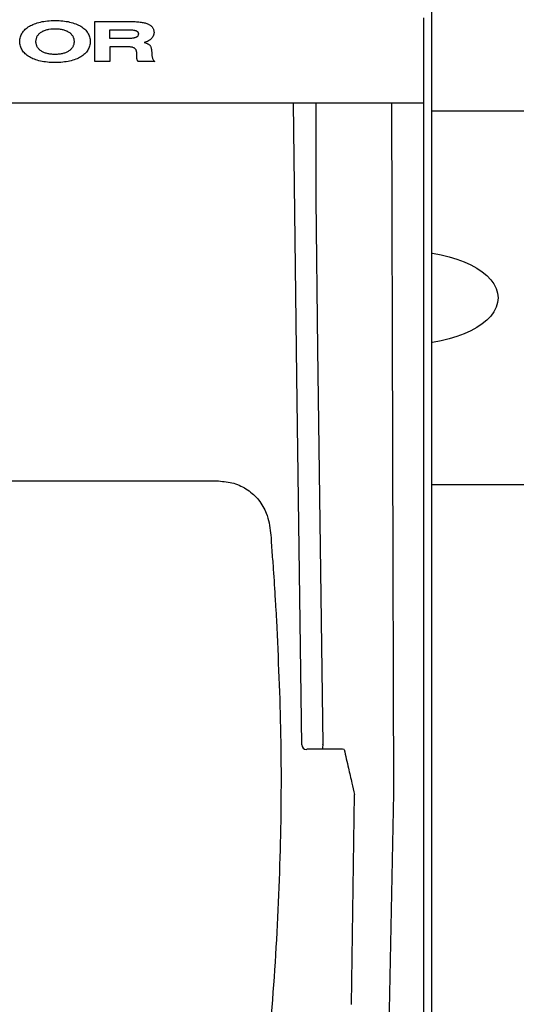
# Model space of a CAD drawing. Header units: millimetres. Extents: x -11513 to 3649, y 2330 to 12522.
# Tile 14 of 75: x -10023 to -9969, y 8147 to 8255. Entities that reach past the tile are written whole.
import ezdxf

# ---------------------------------------------------------------- set-up
doc = ezdxf.new("R2010")
doc.units = ezdxf.units.MM
doc.layers.add('Aparatura', color=7, linetype='Continuous')

# ---------------------------------------------------------------- blocks, each defined once
blk = doc.blocks.new('wspornik rozłączników')
at = {"layer": 'Aparatura', "linetype": 'Continuous'}
blk.add_lwpolyline([(0, 0), (780, 0), (780, 40), (0, 40)], close=True, dxfattribs=at)
for centre in [(289.68, 20), (314.68, 20), (339.68, 20)]:
    blk.add_ellipse(centre, major_axis=(10, 0), ratio=0.5, dxfattribs=at)
blk = doc.blocks.new('rozmieszczenie aparatury cz siłowa')
blk.add_blockref('wspornik rozłączników', (12.36, 479.47))
blk = doc.blocks.new('ARS400-6-V 400A PRO dół')
blk.add_wipeout([(0, 0), (100, 0), (100, -680), (0, -680)]).dxf.layer = 'Aparatura'
at = {"layer": 'Aparatura', "color": 5}
for p, q in [((57, -377.58), (57.13, -377.52)), ((57, -377.58), (57.13, -377.52)), ((57.13, -377.52), (57.27, -377.45)), ((57.13, -377.52), (57.27, -377.45)), ((57.27, -377.45), (57.42, -377.39)), ((57.27, -377.45), (57.42, -377.39)), ((57.42, -377.39), (57.57, -377.34)), ((57.42, -377.39), (57.57, -377.34)), ((57.57, -377.34), (57.73, -377.29)), ((57.57, -377.34), (57.73, -377.29)), ((57.73, -377.29), (57.9, -377.24)), ((57.73, -377.29), (57.9, -377.24)), ((57.9, -377.24), (58.07, -377.2)), ((57.9, -377.24), (58.07, -377.2)), ((58.07, -377.2), (58.24, -377.16)), ((58.07, -377.2), (58.24, -377.16)), ((58.24, -377.16), (58.42, -377.13)), ((58.24, -377.16), (58.42, -377.13)), ((58.42, -377.13), (58.61, -377.1)), ((58.42, -377.13), (58.61, -377.1)), ((58.61, -377.1), (58.81, -377.08)), ((58.61, -377.1), (58.81, -377.08)), ((58.81, -377.08), (59.01, -377.06)), ((58.81, -377.08), (59.01, -377.06)), ((59.01, -377.06), (59.21, -377.05)), ((59.01, -377.06), (59.21, -377.05)), ((59.21, -377.05), (59.42, -377.04)), ((59.21, -377.05), (59.42, -377.04)), ((59.42, -377.04), (59.64, -377.04)), ((59.42, -377.04), (59.64, -377.04)), ((59.64, -377.04), (59.85, -377.04)), ((59.64, -377.04), (59.85, -377.04)), ((59.85, -377.04), (60.06, -377.05)), ((59.85, -377.04), (60.06, -377.05)), ((60.06, -377.05), (60.26, -377.06)), ((60.06, -377.05), (60.26, -377.06)), ((60.26, -377.06), (60.46, -377.08)), ((60.26, -377.06), (60.46, -377.08)), ((60.46, -377.08), (60.66, -377.1)), ((60.46, -377.08), (60.66, -377.1)), ((60.66, -377.1), (60.84, -377.13)), ((60.66, -377.1), (60.84, -377.13)), ((60.84, -377.13), (61.03, -377.16)), ((60.84, -377.13), (61.03, -377.16)), ((61.03, -377.16), (61.2, -377.2)), ((61.03, -377.16), (61.2, -377.2)), ((61.2, -377.2), (61.37, -377.24)), ((61.2, -377.2), (61.37, -377.24)), ((61.37, -377.24), (61.54, -377.29)), ((61.37, -377.24), (61.54, -377.29)), ((61.54, -377.29), (61.7, -377.34)), ((61.54, -377.29), (61.7, -377.34)), ((61.7, -377.34), (61.85, -377.39)), ((61.7, -377.34), (61.85, -377.39)), ((61.85, -377.39), (61.99, -377.45)), ((61.85, -377.39), (61.99, -377.45)), ((61.99, -377.45), (62.13, -377.52)), ((61.99, -377.45), (62.13, -377.52)), ((62.13, -377.52), (62.26, -377.58)), ((62.13, -377.52), (62.26, -377.58)), ((63.91, -381.43), (63.91, -377.15)), ((63.91, -377.15), (67.78, -377.15)), ((63.91, -381.43), (63.91, -377.15)), ((63.91, -377.15), (67.78, -377.15)), ((67.78, -377.15), (67.93, -377.15)), ((67.78, -377.15), (67.93, -377.15)), ((67.93, -377.15), (68.08, -377.16)), ((67.93, -377.15), (68.08, -377.16)), ((68.08, -377.16), (68.22, -377.16)), ((68.08, -377.16), (68.22, -377.16)), ((68.22, -377.16), (68.36, -377.17)), ((68.22, -377.16), (68.36, -377.17)), ((68.36, -377.17), (68.49, -377.18)), ((68.36, -377.17), (68.49, -377.18)), ((68.49, -377.18), (68.62, -377.19)), ((68.49, -377.18), (68.62, -377.19)), ((68.62, -377.19), (68.74, -377.2)), ((68.62, -377.19), (68.74, -377.2)), ((68.74, -377.2), (68.86, -377.22)), ((68.74, -377.2), (68.86, -377.22)), ((68.86, -377.22), (68.97, -377.24)), ((68.86, -377.22), (68.97, -377.24)), ((68.97, -377.24), (69.08, -377.26)), ((68.97, -377.24), (69.08, -377.26)), ((69.08, -377.26), (69.18, -377.28)), ((69.08, -377.26), (69.18, -377.28)), ((69.18, -377.28), (69.28, -377.3)), ((69.18, -377.28), (69.28, -377.3)), ((69.28, -377.3), (69.37, -377.33)), ((69.28, -377.3), (69.37, -377.33)), ((69.37, -377.33), (69.46, -377.36)), ((69.37, -377.33), (69.46, -377.36)), ((69.46, -377.36), (69.55, -377.39)), ((69.46, -377.36), (69.55, -377.39)), ((69.55, -377.39), (69.63, -377.42)), ((69.55, -377.39), (69.63, -377.42)), ((69.63, -377.42), (69.7, -377.46)), ((69.63, -377.42), (69.7, -377.46)), ((69.7, -377.46), (69.77, -377.5)), ((69.7, -377.46), (69.77, -377.5)), ((69.77, -377.5), (69.83, -377.54)), ((69.77, -377.5), (69.83, -377.54)), ((69.83, -377.54), (69.89, -377.58)), ((69.83, -377.54), (69.89, -377.58)), ((55.96, -378.69), (56, -378.58)), ((55.96, -378.69), (56, -378.58)), ((56, -378.58), (56.06, -378.47)), ((56, -378.58), (56.06, -378.47)), ((56.06, -378.47), (56.12, -378.37)), ((56.06, -378.47), (56.12, -378.37)), ((56.12, -378.37), (56.19, -378.27)), ((56.12, -378.37), (56.19, -378.27)), ((56.19, -378.27), (56.26, -378.17)), ((56.19, -378.27), (56.26, -378.17)), ((56.26, -378.17), (56.35, -378.07)), ((56.26, -378.17), (56.35, -378.07)), ((56.35, -378.07), (56.44, -377.98)), ((56.35, -378.07), (56.44, -377.98)), ((56.44, -377.98), (56.54, -377.9)), ((56.44, -377.98), (56.54, -377.9)), ((56.54, -377.9), (56.64, -377.81)), ((56.54, -377.9), (56.64, -377.81)), ((56.64, -377.81), (56.75, -377.73)), ((56.64, -377.81), (56.75, -377.73)), ((56.75, -377.73), (56.88, -377.66)), ((56.75, -377.73), (56.88, -377.66)), ((56.88, -377.66), (57, -377.58)), ((56.88, -377.66), (57, -377.58)), ((57.77, -378.65), (57.81, -378.59)), ((57.77, -378.65), (57.81, -378.59)), ((57.81, -378.59), (57.86, -378.54)), ((57.81, -378.59), (57.86, -378.54)), ((57.86, -378.54), (57.91, -378.48)), ((57.86, -378.54), (57.91, -378.48)), ((57.91, -378.48), (57.96, -378.43)), ((57.91, -378.48), (57.96, -378.43)), ((57.96, -378.43), (58.02, -378.38)), ((57.96, -378.43), (58.02, -378.38)), ((58.02, -378.38), (58.08, -378.33)), ((58.02, -378.38), (58.08, -378.33)), ((58.08, -378.33), (58.14, -378.28)), ((58.08, -378.33), (58.14, -378.28)), ((58.14, -378.28), (58.21, -378.24)), ((58.14, -378.28), (58.21, -378.24)), ((58.21, -378.24), (58.28, -378.2)), ((58.21, -378.24), (58.28, -378.2)), ((58.28, -378.2), (58.36, -378.16)), ((58.28, -378.2), (58.36, -378.16)), ((58.36, -378.16), (58.44, -378.13)), ((58.36, -378.16), (58.44, -378.13)), ((58.44, -378.13), (58.52, -378.09)), ((58.44, -378.13), (58.52, -378.09)), ((58.52, -378.09), (58.6, -378.06)), ((58.52, -378.09), (58.6, -378.06)), ((58.6, -378.06), (58.69, -378.04)), ((58.6, -378.06), (58.69, -378.04)), ((58.69, -378.04), (58.79, -378.01)), ((58.69, -378.04), (58.79, -378.01)), ((58.79, -378.01), (58.88, -377.99)), ((58.79, -378.01), (58.88, -377.99)), ((58.88, -377.99), (58.98, -377.97)), ((58.88, -377.99), (58.98, -377.97)), ((58.98, -377.97), (59.19, -377.94)), ((58.98, -377.97), (59.19, -377.94)), ((59.19, -377.94), (59.29, -377.93)), ((59.19, -377.94), (59.29, -377.93)), ((59.29, -377.93), (59.41, -377.92)), ((59.29, -377.93), (59.41, -377.92)), ((59.41, -377.92), (59.52, -377.92)), ((59.41, -377.92), (59.52, -377.92)), ((59.52, -377.92), (59.64, -377.92)), ((59.52, -377.92), (59.64, -377.92)), ((59.64, -377.92), (59.75, -377.92)), ((59.64, -377.92), (59.75, -377.92)), ((59.75, -377.92), (59.86, -377.92)), ((59.75, -377.92), (59.86, -377.92)), ((59.86, -377.92), (59.98, -377.93)), ((59.86, -377.92), (59.98, -377.93)), ((59.98, -377.93), (60.08, -377.94)), ((59.98, -377.93), (60.08, -377.94)), ((60.08, -377.94), (60.19, -377.95)), ((60.08, -377.94), (60.19, -377.95)), ((60.19, -377.95), (60.29, -377.97)), ((60.19, -377.95), (60.29, -377.97)), ((60.29, -377.97), (60.39, -377.99)), ((60.29, -377.97), (60.39, -377.99)), ((60.39, -377.99), (60.48, -378.01)), ((60.39, -377.99), (60.48, -378.01)), ((60.48, -378.01), (60.58, -378.03)), ((60.48, -378.01), (60.58, -378.03)), ((60.58, -378.03), (60.66, -378.06)), ((60.58, -378.03), (60.66, -378.06)), ((60.66, -378.06), (60.75, -378.09)), ((60.66, -378.06), (60.75, -378.09)), ((60.75, -378.09), (60.83, -378.13)), ((60.75, -378.09), (60.83, -378.13)), ((60.83, -378.13), (60.91, -378.16)), ((60.83, -378.13), (60.91, -378.16)), ((60.91, -378.16), (60.98, -378.2)), ((60.91, -378.16), (60.98, -378.2)), ((60.98, -378.2), (61.05, -378.24)), ((60.98, -378.2), (61.05, -378.24)), ((61.05, -378.24), (61.12, -378.28)), ((61.05, -378.24), (61.12, -378.28)), ((61.12, -378.28), (61.19, -378.33)), ((61.12, -378.28), (61.19, -378.33)), ((61.19, -378.33), (61.25, -378.37)), ((61.19, -378.33), (61.25, -378.37)), ((61.25, -378.37), (61.3, -378.43)), ((61.25, -378.37), (61.3, -378.43)), ((61.3, -378.43), (61.36, -378.48)), ((61.3, -378.43), (61.36, -378.48)), ((61.36, -378.48), (61.4, -378.53)), ((61.36, -378.48), (61.4, -378.53)), ((61.4, -378.53), (61.45, -378.59)), ((61.4, -378.53), (61.45, -378.59)), ((61.45, -378.59), (61.49, -378.65)), ((61.45, -378.59), (61.49, -378.65)), ((62.26, -377.58), (62.39, -377.66)), ((62.26, -377.58), (62.39, -377.66)), ((62.39, -377.66), (62.51, -377.73)), ((62.39, -377.66), (62.51, -377.73)), ((62.51, -377.73), (62.62, -377.81)), ((62.51, -377.73), (62.62, -377.81)), ((62.62, -377.81), (62.72, -377.9)), ((62.62, -377.81), (62.72, -377.9)), ((62.72, -377.9), (62.82, -377.98)), ((62.72, -377.9), (62.82, -377.98)), ((62.82, -377.98), (62.92, -378.07)), ((62.82, -377.98), (62.92, -378.07)), ((62.92, -378.07), (63, -378.17)), ((62.92, -378.07), (63, -378.17)), ((63, -378.17), (63.07, -378.27)), ((63, -378.17), (63.07, -378.27)), ((63.07, -378.27), (63.14, -378.37)), ((63.07, -378.27), (63.14, -378.37)), ((63.14, -378.37), (63.2, -378.47)), ((63.14, -378.37), (63.2, -378.47)), ((63.2, -378.47), (63.26, -378.58)), ((63.2, -378.47), (63.26, -378.58)), ((63.26, -378.58), (63.3, -378.69)), ((63.26, -378.58), (63.3, -378.69)), ((65.49, -378.98), (65.49, -378.03)), ((65.49, -378.03), (67.37, -378.03)), ((65.49, -378.98), (65.49, -378.03)), ((65.49, -378.03), (67.37, -378.03)), ((67.37, -378.03), (67.53, -378.03)), ((67.37, -378.03), (67.53, -378.03)), ((67.53, -378.03), (67.67, -378.03)), ((67.53, -378.03), (67.67, -378.03)), ((67.67, -378.03), (67.8, -378.04)), ((67.67, -378.03), (67.8, -378.04)), ((67.8, -378.04), (67.92, -378.05)), ((67.8, -378.04), (67.92, -378.05)), ((67.92, -378.05), (68.03, -378.06)), ((67.92, -378.05), (68.03, -378.06)), ((68.03, -378.06), (68.09, -378.07)), ((68.03, -378.06), (68.09, -378.07)), ((68.09, -378.07), (68.13, -378.08)), ((68.09, -378.07), (68.13, -378.08)), ((68.13, -378.08), (68.18, -378.09)), ((68.13, -378.08), (68.18, -378.09)), ((68.18, -378.09), (68.27, -378.11)), ((68.18, -378.09), (68.27, -378.11)), ((68.27, -378.11), (68.3, -378.12)), ((68.27, -378.11), (68.3, -378.12)), ((68.3, -378.12), (68.34, -378.14)), ((68.3, -378.12), (68.34, -378.14)), ((68.34, -378.14), (68.37, -378.15)), ((68.34, -378.14), (68.37, -378.15)), ((68.37, -378.15), (68.4, -378.17)), ((68.37, -378.15), (68.4, -378.17)), ((68.4, -378.17), (68.43, -378.19)), ((68.4, -378.17), (68.43, -378.19)), ((68.43, -378.19), (68.45, -378.21)), ((68.43, -378.19), (68.45, -378.21)), ((68.45, -378.21), (68.48, -378.23)), ((68.45, -378.21), (68.48, -378.23)), ((68.48, -378.23), (68.5, -378.26)), ((68.48, -378.23), (68.5, -378.26)), ((68.5, -378.26), (68.51, -378.28)), ((68.5, -378.26), (68.51, -378.28)), ((68.51, -378.28), (68.53, -378.31)), ((68.51, -378.28), (68.53, -378.31)), ((68.54, -378.61), (68.51, -378.67)), ((68.54, -378.61), (68.51, -378.67)), ((68.53, -378.31), (68.54, -378.34)), ((68.53, -378.31), (68.54, -378.34)), ((68.54, -378.34), (68.55, -378.37)), ((68.54, -378.34), (68.55, -378.37)), ((68.55, -378.58), (68.54, -378.61)), ((68.55, -378.58), (68.54, -378.61)), ((68.55, -378.37), (68.55, -378.4)), ((68.55, -378.37), (68.55, -378.4)), ((68.55, -378.4), (68.56, -378.44)), ((68.55, -378.4), (68.56, -378.44)), ((68.56, -378.51), (68.55, -378.54)), ((68.56, -378.51), (68.55, -378.54)), ((68.55, -378.54), (68.55, -378.58)), ((68.55, -378.54), (68.55, -378.58)), ((68.56, -378.44), (68.56, -378.51)), ((68.56, -378.44), (68.56, -378.51)), ((69.89, -377.58), (69.95, -377.63)), ((69.89, -377.58), (69.95, -377.63)), ((69.95, -377.63), (70, -377.68)), ((69.95, -377.63), (70, -377.68)), ((70, -377.68), (70.04, -377.73)), ((70, -377.68), (70.04, -377.73)), ((70.04, -377.73), (70.08, -377.78)), ((70.04, -377.73), (70.08, -377.78)), ((70.08, -377.78), (70.12, -377.84)), ((70.08, -377.78), (70.12, -377.84)), ((70.12, -377.84), (70.15, -377.9)), ((70.12, -377.84), (70.15, -377.9)), ((70.15, -377.9), (70.18, -377.96)), ((70.15, -377.9), (70.18, -377.96)), ((70.18, -378.62), (70.15, -378.7)), ((70.18, -378.62), (70.15, -378.7)), ((70.18, -377.96), (70.2, -378.02)), ((70.18, -377.96), (70.2, -378.02)), ((70.2, -378.57), (70.18, -378.62)), ((70.2, -378.57), (70.18, -378.62)), ((70.2, -378.02), (70.22, -378.09)), ((70.2, -378.02), (70.22, -378.09)), ((70.21, -378.53), (70.2, -378.57)), ((70.21, -378.53), (70.2, -378.57)), ((70.22, -378.49), (70.21, -378.53)), ((70.22, -378.49), (70.21, -378.53)), ((70.22, -378.09), (70.23, -378.15)), ((70.22, -378.09), (70.23, -378.15)), ((70.23, -378.44), (70.22, -378.49)), ((70.23, -378.44), (70.22, -378.49)), ((70.23, -378.15), (70.23, -378.23)), ((70.23, -378.15), (70.23, -378.23)), ((70.23, -378.23), (70.24, -378.3)), ((70.23, -378.23), (70.24, -378.3)), ((70.24, -378.35), (70.23, -378.39)), ((70.24, -378.35), (70.23, -378.39)), ((70.23, -378.39), (70.23, -378.44)), ((70.23, -378.39), (70.23, -378.44)), ((70.24, -378.3), (70.24, -378.35)), ((70.24, -378.3), (70.24, -378.35)), ((55.86, -379.17), (55.87, -379.04)), ((55.86, -379.17), (55.87, -379.04)), ((55.86, -379.29), (55.86, -379.17)), ((55.86, -379.29), (55.86, -379.17)), ((55.86, -379.42), (55.86, -379.29)), ((55.86, -379.42), (55.86, -379.29)), ((55.87, -379.54), (55.86, -379.42)), ((55.87, -379.54), (55.86, -379.42)), ((55.87, -379.04), (55.89, -378.92)), ((55.87, -379.04), (55.89, -378.92)), ((55.89, -379.66), (55.87, -379.54)), ((55.89, -379.66), (55.87, -379.54)), ((55.89, -378.92), (55.92, -378.8)), ((55.89, -378.92), (55.92, -378.8)), ((55.92, -379.78), (55.89, -379.66)), ((55.92, -379.78), (55.89, -379.66)), ((55.92, -378.8), (55.96, -378.69)), ((55.92, -378.8), (55.96, -378.69)), ((57.59, -379.21), (57.6, -379.13)), ((57.59, -379.21), (57.6, -379.13)), ((57.59, -379.29), (57.59, -379.21)), ((57.59, -379.29), (57.59, -379.21)), ((57.59, -379.37), (57.59, -379.29)), ((57.59, -379.37), (57.59, -379.29)), ((57.6, -379.45), (57.59, -379.37)), ((57.6, -379.45), (57.59, -379.37)), ((57.6, -379.13), (57.61, -379.06)), ((57.6, -379.13), (57.61, -379.06)), ((57.61, -379.52), (57.6, -379.45)), ((57.61, -379.52), (57.6, -379.45)), ((57.61, -379.06), (57.63, -378.99)), ((57.61, -379.06), (57.63, -378.99)), ((57.63, -379.6), (57.61, -379.52)), ((57.63, -379.6), (57.61, -379.52)), ((57.63, -378.99), (57.65, -378.92)), ((57.63, -378.99), (57.65, -378.92)), ((57.65, -379.67), (57.63, -379.6)), ((57.65, -379.67), (57.63, -379.6)), ((57.65, -378.92), (57.67, -378.85)), ((57.65, -378.92), (57.67, -378.85)), ((57.67, -379.73), (57.65, -379.67)), ((57.67, -379.73), (57.65, -379.67)), ((57.67, -378.85), (57.7, -378.78)), ((57.67, -378.85), (57.7, -378.78)), ((57.7, -378.78), (57.73, -378.72)), ((57.7, -378.78), (57.73, -378.72)), ((57.73, -378.72), (57.77, -378.65)), ((57.73, -378.72), (57.77, -378.65)), ((61.49, -378.65), (61.53, -378.71)), ((61.49, -378.65), (61.53, -378.71)), ((61.53, -378.71), (61.56, -378.78)), ((61.53, -378.71), (61.56, -378.78)), ((61.56, -378.78), (61.59, -378.85)), ((61.56, -378.78), (61.59, -378.85)), ((61.59, -378.85), (61.61, -378.91)), ((61.59, -378.85), (61.61, -378.91)), ((61.61, -379.67), (61.59, -379.73)), ((61.61, -379.67), (61.59, -379.73)), ((61.61, -378.91), (61.63, -378.99)), ((61.61, -378.91), (61.63, -378.99)), ((61.63, -379.6), (61.61, -379.67)), ((61.63, -379.6), (61.61, -379.67)), ((61.63, -378.99), (61.65, -379.06)), ((61.63, -378.99), (61.65, -379.06)), ((61.65, -379.52), (61.63, -379.6)), ((61.65, -379.52), (61.63, -379.6)), ((61.65, -379.06), (61.66, -379.13)), ((61.65, -379.06), (61.66, -379.13)), ((61.66, -379.45), (61.65, -379.52)), ((61.66, -379.45), (61.65, -379.52)), ((61.66, -379.13), (61.67, -379.21)), ((61.66, -379.13), (61.67, -379.21)), ((61.67, -379.37), (61.66, -379.45)), ((61.67, -379.37), (61.66, -379.45)), ((61.67, -379.21), (61.67, -379.29)), ((61.67, -379.21), (61.67, -379.29)), ((61.67, -379.29), (61.67, -379.37)), ((61.67, -379.29), (61.67, -379.37)), ((63.3, -378.69), (63.34, -378.8)), ((63.3, -378.69), (63.34, -378.8)), ((63.34, -378.8), (63.37, -378.92)), ((63.34, -378.8), (63.37, -378.92)), ((63.37, -379.66), (63.34, -379.78)), ((63.37, -379.66), (63.34, -379.78)), ((63.37, -378.92), (63.39, -379.04)), ((63.37, -378.92), (63.39, -379.04)), ((63.39, -379.54), (63.37, -379.66)), ((63.39, -379.54), (63.37, -379.66)), ((63.39, -379.04), (63.4, -379.17)), ((63.39, -379.04), (63.4, -379.17)), ((63.4, -379.42), (63.39, -379.54)), ((63.4, -379.42), (63.39, -379.54)), ((63.4, -379.17), (63.4, -379.29)), ((63.4, -379.17), (63.4, -379.29)), ((63.4, -379.29), (63.4, -379.42)), ((63.4, -379.29), (63.4, -379.42)), ((67.43, -378.98), (65.49, -378.98)), ((67.43, -378.98), (65.49, -378.98)), ((67.57, -378.97), (67.43, -378.98)), ((67.57, -378.97), (67.43, -378.98)), ((67.71, -378.96), (67.57, -378.97)), ((67.71, -378.96), (67.57, -378.97)), ((67.84, -378.95), (67.71, -378.96)), ((67.84, -378.95), (67.71, -378.96)), ((67.95, -378.94), (67.84, -378.95)), ((67.95, -378.94), (67.84, -378.95)), ((68, -378.93), (67.95, -378.94)), ((68, -378.93), (67.95, -378.94)), ((68.06, -378.92), (68, -378.93)), ((68.06, -378.92), (68, -378.93)), ((68.11, -378.91), (68.06, -378.92)), ((68.11, -378.91), (68.06, -378.92)), ((68.19, -378.89), (68.11, -378.91)), ((68.19, -378.89), (68.11, -378.91)), ((68.24, -378.87), (68.19, -378.89)), ((68.24, -378.87), (68.19, -378.89)), ((68.28, -378.86), (68.24, -378.87)), ((68.28, -378.86), (68.24, -378.87)), ((68.31, -378.84), (68.28, -378.86)), ((68.31, -378.84), (68.28, -378.86)), ((68.34, -378.83), (68.31, -378.84)), ((68.34, -378.83), (68.31, -378.84)), ((68.38, -378.81), (68.34, -378.83)), ((68.38, -378.81), (68.34, -378.83)), ((68.41, -378.79), (68.38, -378.81)), ((68.41, -378.79), (68.38, -378.81)), ((68.43, -378.77), (68.41, -378.79)), ((68.43, -378.77), (68.41, -378.79)), ((68.46, -378.74), (68.43, -378.77)), ((68.46, -378.74), (68.43, -378.77)), ((68.48, -378.72), (68.46, -378.74)), ((68.48, -378.72), (68.46, -378.74)), ((68.5, -378.7), (68.48, -378.72)), ((68.5, -378.7), (68.48, -378.72)), ((68.51, -378.67), (68.5, -378.7)), ((68.51, -378.67), (68.5, -378.7)), ((69.31, -379.35), (69.19, -379.39)), ((69.31, -379.35), (69.19, -379.39)), ((69.19, -379.39), (69.25, -379.4)), ((69.19, -379.39), (69.25, -379.4)), ((69.25, -379.4), (69.31, -379.42)), ((69.25, -379.4), (69.31, -379.42)), ((69.37, -379.33), (69.31, -379.35)), ((69.37, -379.33), (69.31, -379.35)), ((69.31, -379.42), (69.36, -379.44)), ((69.31, -379.42), (69.36, -379.44)), ((69.36, -379.44), (69.41, -379.46)), ((69.36, -379.44), (69.41, -379.46)), ((69.53, -379.27), (69.37, -379.33)), ((69.53, -379.27), (69.37, -379.33)), ((69.41, -379.46), (69.46, -379.48)), ((69.41, -379.46), (69.46, -379.48)), ((69.46, -379.48), (69.51, -379.5)), ((69.46, -379.48), (69.51, -379.5)), ((69.51, -379.5), (69.55, -379.52)), ((69.51, -379.5), (69.55, -379.52)), ((69.63, -379.22), (69.53, -379.27)), ((69.63, -379.22), (69.53, -379.27)), ((69.55, -379.52), (69.59, -379.54)), ((69.55, -379.52), (69.59, -379.54)), ((69.59, -379.54), (69.63, -379.56)), ((69.59, -379.54), (69.63, -379.56)), ((69.67, -379.19), (69.63, -379.22)), ((69.67, -379.19), (69.63, -379.22)), ((69.63, -379.56), (69.66, -379.58)), ((69.63, -379.56), (69.66, -379.58)), ((69.66, -379.58), (69.69, -379.61)), ((69.66, -379.58), (69.69, -379.61)), ((69.72, -379.16), (69.67, -379.19)), ((69.72, -379.16), (69.67, -379.19)), ((69.69, -379.61), (69.75, -379.66)), ((69.69, -379.61), (69.75, -379.66)), ((69.77, -379.13), (69.72, -379.16)), ((69.77, -379.13), (69.72, -379.16)), ((69.75, -379.66), (69.78, -379.68)), ((69.75, -379.66), (69.78, -379.68)), ((69.81, -379.1), (69.77, -379.13)), ((69.81, -379.1), (69.77, -379.13)), ((69.78, -379.68), (69.8, -379.7)), ((69.78, -379.68), (69.8, -379.7)), ((69.89, -379.04), (69.81, -379.1)), ((69.89, -379.04), (69.81, -379.1)), ((69.92, -379), (69.89, -379.04)), ((69.92, -379), (69.89, -379.04)), ((69.96, -378.97), (69.92, -379)), ((69.96, -378.97), (69.92, -379)), ((69.99, -378.93), (69.96, -378.97)), ((69.99, -378.93), (69.96, -378.97)), ((70.05, -378.86), (69.99, -378.93)), ((70.05, -378.86), (69.99, -378.93)), ((70.08, -378.82), (70.05, -378.86)), ((70.08, -378.82), (70.05, -378.86)), ((70.1, -378.78), (70.08, -378.82)), ((70.1, -378.78), (70.08, -378.82)), ((70.12, -378.74), (70.1, -378.78)), ((70.12, -378.74), (70.1, -378.78)), ((70.15, -378.7), (70.12, -378.74)), ((70.15, -378.7), (70.12, -378.74)), ((55.96, -379.89), (55.92, -379.78)), ((55.96, -379.89), (55.92, -379.78)), ((56, -380), (55.96, -379.89)), ((56, -380), (55.96, -379.89)), ((56.06, -380.11), (56, -380)), ((56.06, -380.11), (56, -380)), ((56.12, -380.22), (56.06, -380.11)), ((56.12, -380.22), (56.06, -380.11)), ((56.19, -380.32), (56.12, -380.22)), ((56.19, -380.32), (56.12, -380.22)), ((56.26, -380.42), (56.19, -380.32)), ((56.26, -380.42), (56.19, -380.32)), ((56.35, -380.51), (56.26, -380.42)), ((56.35, -380.51), (56.26, -380.42)), ((56.44, -380.6), (56.35, -380.51)), ((56.44, -380.6), (56.35, -380.51)), ((56.54, -380.69), (56.44, -380.6)), ((56.54, -380.69), (56.44, -380.6)), ((56.64, -380.77), (56.54, -380.69)), ((56.64, -380.77), (56.54, -380.69)), ((57.7, -379.8), (57.67, -379.73)), ((57.7, -379.8), (57.67, -379.73)), ((57.73, -379.86), (57.7, -379.8)), ((57.73, -379.86), (57.7, -379.8)), ((57.77, -379.93), (57.73, -379.86)), ((57.77, -379.93), (57.73, -379.86)), ((57.81, -379.99), (57.77, -379.93)), ((57.81, -379.99), (57.77, -379.93)), ((57.86, -380.05), (57.81, -379.99)), ((57.86, -380.05), (57.81, -379.99)), ((57.91, -380.1), (57.86, -380.05)), ((57.91, -380.1), (57.86, -380.05)), ((57.96, -380.15), (57.91, -380.1)), ((57.96, -380.15), (57.91, -380.1)), ((58.02, -380.21), (57.96, -380.15)), ((58.02, -380.21), (57.96, -380.15)), ((58.08, -380.25), (58.02, -380.21)), ((58.08, -380.25), (58.02, -380.21)), ((58.14, -380.3), (58.08, -380.25)), ((58.14, -380.3), (58.08, -380.25)), ((58.21, -380.34), (58.14, -380.3)), ((58.21, -380.34), (58.14, -380.3)), ((58.28, -380.38), (58.21, -380.34)), ((58.28, -380.38), (58.21, -380.34)), ((58.36, -380.42), (58.28, -380.38)), ((58.36, -380.42), (58.28, -380.38)), ((58.44, -380.46), (58.36, -380.42)), ((58.44, -380.46), (58.36, -380.42)), ((58.52, -380.49), (58.44, -380.46)), ((58.52, -380.49), (58.44, -380.46)), ((58.6, -380.52), (58.52, -380.49)), ((58.6, -380.52), (58.52, -380.49)), ((58.69, -380.55), (58.6, -380.52)), ((58.69, -380.55), (58.6, -380.52)), ((58.79, -380.57), (58.69, -380.55)), ((58.79, -380.57), (58.69, -380.55)), ((58.88, -380.59), (58.79, -380.57)), ((58.88, -380.59), (58.79, -380.57)), ((58.98, -380.61), (58.88, -380.59)), ((58.98, -380.61), (58.88, -380.59)), ((59.08, -380.63), (58.98, -380.61)), ((59.08, -380.63), (58.98, -380.61)), ((59.19, -380.64), (59.08, -380.63)), ((59.19, -380.64), (59.08, -380.63)), ((59.29, -380.65), (59.19, -380.64)), ((59.29, -380.65), (59.19, -380.64)), ((59.41, -380.66), (59.29, -380.65)), ((59.41, -380.66), (59.29, -380.65)), ((59.52, -380.66), (59.41, -380.66)), ((59.52, -380.66), (59.41, -380.66)), ((59.64, -380.67), (59.52, -380.66)), ((59.64, -380.67), (59.52, -380.66)), ((59.75, -380.66), (59.64, -380.67)), ((59.75, -380.66), (59.64, -380.67)), ((59.86, -380.66), (59.75, -380.66)), ((59.86, -380.66), (59.75, -380.66)), ((59.98, -380.65), (59.86, -380.66)), ((59.98, -380.65), (59.86, -380.66)), ((60.08, -380.64), (59.98, -380.65)), ((60.08, -380.64), (59.98, -380.65)), ((60.19, -380.63), (60.08, -380.64)), ((60.19, -380.63), (60.08, -380.64)), ((60.29, -380.61), (60.19, -380.63)), ((60.29, -380.61), (60.19, -380.63)), ((60.39, -380.59), (60.29, -380.61)), ((60.39, -380.59), (60.29, -380.61)), ((60.48, -380.57), (60.39, -380.59)), ((60.48, -380.57), (60.39, -380.59)), ((60.58, -380.55), (60.48, -380.57)), ((60.58, -380.55), (60.48, -380.57)), ((60.66, -380.52), (60.58, -380.55)), ((60.66, -380.52), (60.58, -380.55)), ((60.75, -380.49), (60.66, -380.52)), ((60.75, -380.49), (60.66, -380.52)), ((60.83, -380.46), (60.75, -380.49)), ((60.83, -380.46), (60.75, -380.49)), ((60.91, -380.42), (60.83, -380.46)), ((60.91, -380.42), (60.83, -380.46)), ((60.98, -380.38), (60.91, -380.42)), ((60.98, -380.38), (60.91, -380.42)), ((61.05, -380.34), (60.98, -380.38)), ((61.05, -380.34), (60.98, -380.38)), ((61.12, -380.3), (61.05, -380.34)), ((61.12, -380.3), (61.05, -380.34)), ((61.19, -380.25), (61.12, -380.3)), ((61.19, -380.25), (61.12, -380.3)), ((61.25, -380.21), (61.19, -380.25)), ((61.25, -380.21), (61.19, -380.25)), ((61.3, -380.15), (61.25, -380.21)), ((61.3, -380.15), (61.25, -380.21)), ((61.36, -380.1), (61.3, -380.15)), ((61.36, -380.1), (61.3, -380.15)), ((61.4, -380.05), (61.36, -380.1)), ((61.4, -380.05), (61.36, -380.1)), ((61.45, -379.99), (61.4, -380.05)), ((61.45, -379.99), (61.4, -380.05)), ((61.49, -379.93), (61.45, -379.99)), ((61.49, -379.93), (61.45, -379.99)), ((61.53, -379.86), (61.49, -379.93)), ((61.53, -379.86), (61.49, -379.93)), ((61.56, -379.8), (61.53, -379.86)), ((61.56, -379.8), (61.53, -379.86)), ((61.59, -379.73), (61.56, -379.8)), ((61.59, -379.73), (61.56, -379.8)), ((62.72, -380.69), (62.62, -380.77)), ((62.72, -380.69), (62.62, -380.77)), ((62.82, -380.6), (62.72, -380.69)), ((62.82, -380.6), (62.72, -380.69)), ((62.92, -380.51), (62.82, -380.6)), ((62.92, -380.51), (62.82, -380.6)), ((63, -380.42), (62.92, -380.51)), ((63, -380.42), (62.92, -380.51)), ((63.07, -380.32), (63, -380.42)), ((63.07, -380.32), (63, -380.42)), ((63.14, -380.22), (63.07, -380.32)), ((63.14, -380.22), (63.07, -380.32)), ((63.2, -380.11), (63.14, -380.22)), ((63.2, -380.11), (63.14, -380.22)), ((63.26, -380), (63.2, -380.11)), ((63.26, -380), (63.2, -380.11)), ((63.3, -379.89), (63.26, -380)), ((63.3, -379.89), (63.26, -380)), ((63.34, -379.78), (63.3, -379.89)), ((63.34, -379.78), (63.3, -379.89)), ((67.4, -379.86), (65.49, -379.86)), ((65.49, -379.86), (65.49, -381.43)), ((67.4, -379.86), (65.49, -379.86)), ((65.49, -379.86), (65.49, -381.43)), ((67.48, -379.86), (67.4, -379.86)), ((67.48, -379.86), (67.4, -379.86)), ((67.55, -379.86), (67.48, -379.86)), ((67.55, -379.86), (67.48, -379.86)), ((67.63, -379.86), (67.55, -379.86)), ((67.63, -379.86), (67.55, -379.86)), ((67.7, -379.87), (67.63, -379.86)), ((67.7, -379.87), (67.63, -379.86)), ((67.76, -379.88), (67.7, -379.87)), ((67.76, -379.88), (67.7, -379.87)), ((67.82, -379.89), (67.76, -379.88)), ((67.82, -379.89), (67.76, -379.88)), ((67.88, -379.9), (67.82, -379.89)), ((67.88, -379.9), (67.82, -379.89)), ((67.93, -379.91), (67.88, -379.9)), ((67.93, -379.91), (67.88, -379.9)), ((67.98, -379.93), (67.93, -379.91)), ((67.98, -379.93), (67.93, -379.91)), ((68.03, -379.95), (67.98, -379.93)), ((68.03, -379.95), (67.98, -379.93)), ((68.07, -379.96), (68.03, -379.95)), ((68.07, -379.96), (68.03, -379.95)), ((68.11, -379.98), (68.07, -379.96)), ((68.11, -379.98), (68.07, -379.96)), ((68.15, -380.01), (68.11, -379.98)), ((68.15, -380.01), (68.11, -379.98)), ((68.18, -380.03), (68.15, -380.01)), ((68.18, -380.03), (68.15, -380.01)), ((68.21, -380.06), (68.18, -380.03)), ((68.21, -380.06), (68.18, -380.03)), ((68.24, -380.09), (68.21, -380.06)), ((68.24, -380.09), (68.21, -380.06)), ((68.27, -380.12), (68.24, -380.09)), ((68.27, -380.12), (68.24, -380.09)), ((68.29, -380.15), (68.27, -380.12)), ((68.29, -380.15), (68.27, -380.12)), ((68.31, -380.19), (68.29, -380.15)), ((68.31, -380.19), (68.29, -380.15)), ((68.33, -380.22), (68.31, -380.19)), ((68.33, -380.22), (68.31, -380.19)), ((68.36, -380.31), (68.33, -380.22)), ((68.36, -380.31), (68.33, -380.22)), ((68.37, -380.35), (68.36, -380.31)), ((68.37, -380.35), (68.36, -380.31)), ((68.39, -380.45), (68.37, -380.35)), ((68.39, -380.45), (68.37, -380.35)), ((68.4, -380.5), (68.39, -380.45)), ((68.4, -380.5), (68.39, -380.45)), ((68.4, -380.56), (68.4, -380.5)), ((68.4, -380.56), (68.4, -380.5)), ((68.41, -380.62), (68.4, -380.56)), ((68.41, -380.62), (68.4, -380.56)), ((68.41, -380.68), (68.41, -380.62)), ((68.41, -380.68), (68.41, -380.62)), ((68.41, -380.74), (68.41, -380.68)), ((68.41, -380.74), (68.41, -380.68)), ((69.8, -379.7), (69.82, -379.73)), ((69.8, -379.7), (69.82, -379.73)), ((69.82, -379.73), (69.84, -379.76)), ((69.82, -379.73), (69.84, -379.76)), ((69.84, -379.76), (69.86, -379.79)), ((69.84, -379.76), (69.86, -379.79)), ((69.86, -379.79), (69.89, -379.85)), ((69.86, -379.79), (69.89, -379.85)), ((69.89, -379.85), (69.91, -379.91)), ((69.89, -379.85), (69.91, -379.91)), ((69.91, -379.91), (69.93, -379.98)), ((69.91, -379.91), (69.93, -379.98)), ((69.93, -379.98), (69.95, -380.05)), ((69.93, -379.98), (69.95, -380.05)), ((69.95, -380.05), (69.96, -380.13)), ((69.95, -380.05), (69.96, -380.13)), ((69.96, -380.13), (69.97, -380.21)), ((69.96, -380.13), (69.97, -380.21)), ((69.97, -380.21), (69.97, -380.3)), ((69.97, -380.21), (69.97, -380.3)), ((69.97, -380.3), (69.99, -380.48)), ((69.97, -380.3), (69.99, -380.48)), ((69.99, -380.48), (70, -380.66)), ((69.99, -380.48), (70, -380.66)), ((70, -380.66), (70.01, -380.74)), ((70, -380.66), (70.01, -380.74)), ((56.75, -380.85), (56.64, -380.77)), ((56.75, -380.85), (56.64, -380.77)), ((56.88, -380.93), (56.75, -380.85)), ((56.88, -380.93), (56.75, -380.85)), ((57, -381), (56.88, -380.93)), ((57, -381), (56.88, -380.93)), ((57.13, -381.06), (57, -381)), ((57.13, -381.06), (57, -381)), ((57.27, -381.13), (57.13, -381.06)), ((57.27, -381.13), (57.13, -381.06)), ((57.42, -381.19), (57.27, -381.13)), ((57.42, -381.19), (57.27, -381.13)), ((57.57, -381.24), (57.42, -381.19)), ((57.57, -381.24), (57.42, -381.19)), ((57.73, -381.29), (57.57, -381.24)), ((57.73, -381.29), (57.57, -381.24)), ((57.9, -381.34), (57.73, -381.29)), ((57.9, -381.34), (57.73, -381.29)), ((58.07, -381.38), (57.9, -381.34)), ((58.07, -381.38), (57.9, -381.34)), ((58.24, -381.42), (58.07, -381.38)), ((58.24, -381.42), (58.07, -381.38)), ((58.42, -381.45), (58.24, -381.42)), ((58.42, -381.45), (58.24, -381.42)), ((58.61, -381.48), (58.42, -381.45)), ((58.61, -381.48), (58.42, -381.45)), ((58.81, -381.5), (58.61, -381.48)), ((58.81, -381.5), (58.61, -381.48)), ((59.01, -381.52), (58.81, -381.5)), ((59.01, -381.52), (58.81, -381.5)), ((59.21, -381.53), (59.01, -381.52)), ((59.21, -381.53), (59.01, -381.52)), ((59.42, -381.54), (59.21, -381.53)), ((59.42, -381.54), (59.21, -381.53)), ((59.64, -381.54), (59.42, -381.54)), ((59.64, -381.54), (59.42, -381.54)), ((59.85, -381.54), (59.64, -381.54)), ((59.85, -381.54), (59.64, -381.54)), ((60.06, -381.53), (59.85, -381.54)), ((60.06, -381.53), (59.85, -381.54)), ((60.26, -381.52), (60.06, -381.53)), ((60.26, -381.52), (60.06, -381.53)), ((60.46, -381.5), (60.26, -381.52)), ((60.46, -381.5), (60.26, -381.52)), ((60.66, -381.48), (60.46, -381.5)), ((60.66, -381.48), (60.46, -381.5)), ((60.84, -381.45), (60.66, -381.48)), ((60.84, -381.45), (60.66, -381.48)), ((61.03, -381.42), (60.84, -381.45)), ((61.03, -381.42), (60.84, -381.45)), ((61.2, -381.38), (61.03, -381.42)), ((61.2, -381.38), (61.03, -381.42)), ((61.37, -381.34), (61.2, -381.38)), ((61.37, -381.34), (61.2, -381.38)), ((61.54, -381.29), (61.37, -381.34)), ((61.54, -381.29), (61.37, -381.34)), ((61.7, -381.24), (61.54, -381.29)), ((61.7, -381.24), (61.54, -381.29)), ((61.85, -381.19), (61.7, -381.24)), ((61.85, -381.19), (61.7, -381.24)), ((61.99, -381.13), (61.85, -381.19)), ((61.99, -381.13), (61.85, -381.19)), ((62.13, -381.06), (61.99, -381.13)), ((62.13, -381.06), (61.99, -381.13)), ((62.26, -381), (62.13, -381.06)), ((62.26, -381), (62.13, -381.06)), ((62.39, -380.93), (62.26, -381)), ((62.39, -380.93), (62.26, -381)), ((62.51, -380.85), (62.39, -380.93)), ((62.51, -380.85), (62.39, -380.93)), ((62.62, -380.77), (62.51, -380.85)), ((62.62, -380.77), (62.51, -380.85)), ((65.49, -381.43), (63.91, -381.43)), ((65.49, -381.43), (63.91, -381.43)), ((68.41, -381.1), (68.41, -380.74)), ((68.41, -381.1), (68.41, -380.74)), ((68.41, -381.15), (68.41, -381.1)), ((68.41, -381.15), (68.41, -381.1)), ((68.42, -381.19), (68.41, -381.15)), ((68.42, -381.19), (68.41, -381.15)), ((68.43, -381.23), (68.42, -381.19)), ((68.43, -381.23), (68.42, -381.19)), ((68.44, -381.28), (68.43, -381.23)), ((68.44, -381.28), (68.43, -381.23)), ((68.46, -381.32), (68.44, -381.28)), ((68.46, -381.32), (68.44, -381.28)), ((68.49, -381.36), (68.46, -381.32)), ((68.49, -381.36), (68.46, -381.32)), ((68.51, -381.4), (68.49, -381.36)), ((68.51, -381.4), (68.49, -381.36)), ((68.54, -381.43), (68.51, -381.4)), ((68.54, -381.43), (68.51, -381.4)), ((70.31, -381.43), (68.54, -381.43)), ((70.31, -381.43), (68.54, -381.43)), ((70.01, -380.74), (70.02, -380.82)), ((70.01, -380.74), (70.02, -380.82)), ((70.02, -380.82), (70.03, -380.9)), ((70.02, -380.82), (70.03, -380.9)), ((70.03, -380.9), (70.04, -380.97)), ((70.03, -380.9), (70.04, -380.97)), ((70.04, -380.97), (70.06, -381.04)), ((70.04, -380.97), (70.06, -381.04)), ((70.06, -381.04), (70.08, -381.1)), ((70.06, -381.04), (70.08, -381.1)), ((70.08, -381.1), (70.11, -381.17)), ((70.08, -381.1), (70.11, -381.17)), ((70.11, -381.17), (70.14, -381.23)), ((70.11, -381.17), (70.14, -381.23)), ((70.14, -381.23), (70.17, -381.28)), ((70.14, -381.23), (70.17, -381.28)), ((70.17, -381.28), (70.19, -381.31)), ((70.17, -381.28), (70.19, -381.31)), ((70.19, -381.31), (70.21, -381.34)), ((70.19, -381.31), (70.21, -381.34)), ((70.21, -381.34), (70.24, -381.36)), ((70.21, -381.34), (70.24, -381.36)), ((70.24, -381.36), (70.26, -381.39)), ((70.24, -381.36), (70.26, -381.39)), ((70.26, -381.39), (70.31, -381.43)), ((70.26, -381.39), (70.31, -381.43))]:
    blk.add_line(p, q, dxfattribs=at)
at = {"layer": 'Aparatura'}
for p, q in [((1.11, -385.85), (99.11, -385.85)), ((95.94, -459.83), (95.71, -385.85)), ((99.11, -386.49), (99.11, -533.99)), ((86.05, -454.63), (86.07, -454.62)), ((94.65, -521.91), (95.94, -459.83)), ((91.41, -482.44), (91.72, -459.95))]:
    blk.add_line(p, q, dxfattribs=at)
blk.add_lwpolyline([(0, -680), (100, -680), (100, -10), (0, -10)], close=True, dxfattribs=at)
at = {"layer": 'Aparatura', "flags": 128}
for points in [[(86.07, -454.62), (85.54, -415.17), (85.19, -385.85)], [(87.58, -385.85), (87.56, -396.2), (87.77, -412.2), (88.34, -454.57)]]:
    blk.add_lwpolyline(points, dxfattribs=at)
at = {"layer": 'Aparatura'}
for centre, radius, start, end in [((86.57, -454.61), 0.5, 180.8229, 270.1368), ((87.32, -454.69), 1.03, 338.2522, 6.6015)]:
    blk.add_arc(centre, radius, start, end, dxfattribs=at)
for points, knots in [([(99.11, -376.74), (99.11, -376.91), (99.11, -378.45), (99.11, -381.7), (99.11, -384.79), (99.11, -386.49)], [0, 0, 0, 0, 0.052988, 0.47932, 1, 1, 1, 1]), ([(44.6, -426.36), (70.81, -426.36), (73.35, -426.36), (75.88, -426.36), (77.15, -426.36)], [0, 0, 0, 0, 0.50008, 1, 1, 1, 1]), ([(77.15, -426.36), (77.7, -426.41), (78.81, -426.5), (80.32, -427.26), (81.53, -428.38), (82.45, -429.98), (82.78, -431.93), (82.83, -433.65), (82.93, -434.67), (82.96, -434.99)], [0, 0, 0, 0, 0.128289, 0.256359, 0.385601, 0.524136, 0.715263, 0.908569, 1, 1, 1, 1]), ([(82.96, -434.99), (82.98, -435.27), (83.07, -436.65), (83.19, -438.56), (83.29, -440.14), (83.32, -440.68)], [0, 0, 0, 0, 0.141832, 0.709307, 1, 1, 1, 1]), ([(83.32, -440.68), (83.33, -440.77), (83.34, -440.96), (83.35, -441.18), (83.35, -441.29)], [0, 0, 0, 0, 0.505864, 1, 1, 1, 1]), ([(83.35, -441.29), (83.54, -445.38), (83.91, -453.57), (83.82, -466.06), (83.25, -478.73), (82.09, -491.58), (80.42, -504.41), (78.84, -512.9), (78.04, -517.15)], [0, 0, 0, 0, 0.161125, 0.322525, 0.491093, 0.659978, 0.829827, 1, 1, 1, 1]), ([(88.28, -455.07), (88.17, -455.07), (87.9, -455.07), (87.46, -455.07), (87.03, -455.08), (86.72, -455.09), (86.59, -455.1), (86.58, -455.11), (86.57, -455.11)], [0, 0, 0, 0, 0.125957, 0.327408, 0.528917, 0.730513, 0.93218, 1, 1, 1, 1]), ([(90.61, -455.13), (90.61, -455.13), (90.44, -455.07), (89.84, -455.07), (89.05, -455.07), (88.28, -455.07)], [0, 0, 0, 0, 0.002184, 0.03228, 1, 1, 1, 1]), ([(90.61, -455.13), (90.76, -455.79), (91.04, -456.99), (91.41, -458.6), (91.63, -459.54), (91.72, -459.95)], [0, 0, 0, 0, 0.411993, 0.746215, 1, 1, 1, 1])]:
    blk.add_open_spline(points, degree=3, knots=knots, dxfattribs=at)

msp = doc.modelspace()

# ---------------------------------------------------------------- block references
at = {"xscale": 1.02, "yscale": 1.02, "zscale": 1.02}
msp.add_blockref('rozmieszczenie aparatury cz siłowa', (-10340.19, 7714.97), dxfattribs=at)

# ---------------------------------------------------------------- next in the draw order: block references
msp.add_blockref('ARS400-6-V 400A PRO dół', (-10080.16, 8639.31), dxfattribs=at)

doc.saveas('drawing.dxf')
